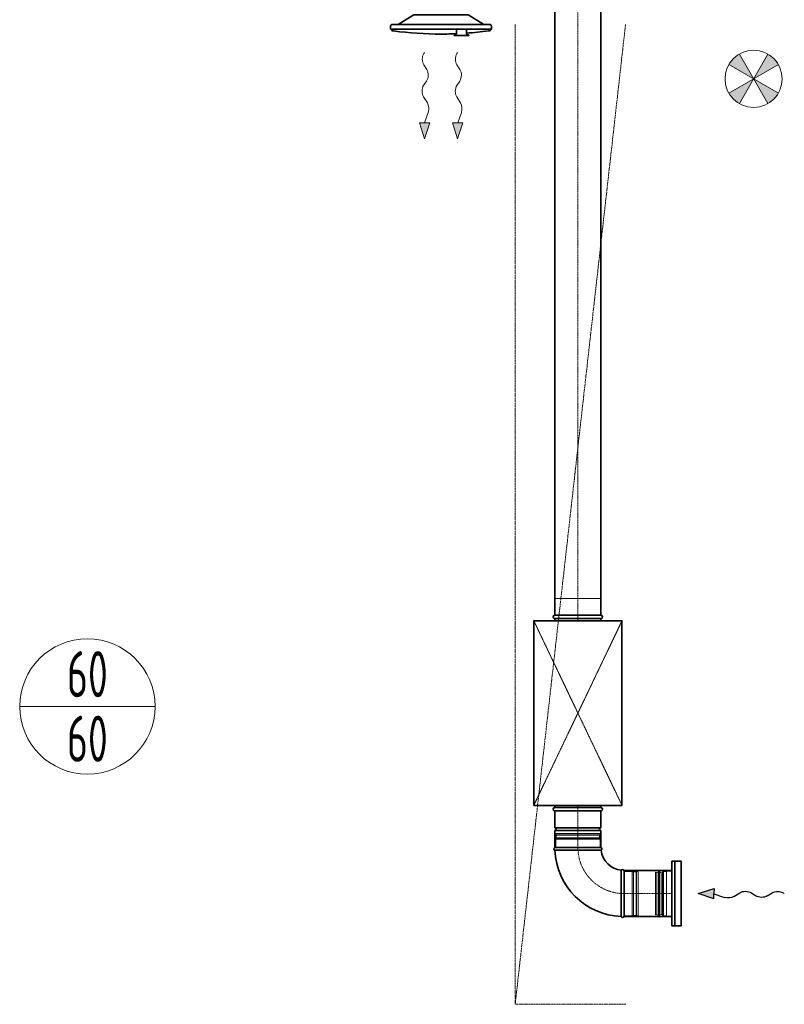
# Model space of a CAD drawing. Header units: millimetres. Extents: x 15940 to 92175, y -24684 to 227664.
# Tile 1 of 132: x 30292 to 32364, y -24684 to -22016. Entities that reach past the tile are written whole.
import ezdxf
from ezdxf.enums import TextEntityAlignment as Align

# ---------------------------------------------------------------- set-up
doc = ezdxf.new("R2010")
doc.units = ezdxf.units.MM
doc.header["$LTSCALE"] = 0.05
for name, pattern in [('ACAD_ISO02W100', [15, 12, -3]), ('ACAD_ISO05W100', [33, 24, -3, 0, -3, 0, -3]), ('ACAD_ISO10W100', [18, 12, -3, 0, -3]), ('phl_thick', [0])]:
    doc.linetypes.add(name, pattern=pattern)
doc.layers.get('0').update_dxf_attribs({"lineweight": 5})
for name, color, linetype, lineweight in [('VZT_05 ETA (ODVOD) - OBRYS', 6, 'Continuous', 35), ('VZT_06 ETA (ODVOD) - OSA', 6, 'ACAD_ISO10W100', 5), ('VZT_0B ETA (ODVOD)', 6, 'Continuous', 35), ('VZT_30 DISTRIBUČNÍ PRVKY - OBRYS', 1, 'Continuous', 35), ('VZT_35 TLUMIČE HLUKU - OBRYS', 1, 'Continuous', 35), ('VZT_36 TLUMIČE HLUKU - OSA', 1, 'ACAD_ISO10W100', 5), ('VZT_37 TLUMIČE HLUKU - DETAIL', 8, 'ACAD_ISO02W100', 5), ('VZT_50 POPIS - OBECNE', 7, 'Continuous', 13), ('VZT_52 POPIS - DISTRIBUCE', 7, 'Continuous', 5), ('VZT_POŽADAVKY NA STAVBU - PODHLEDY', 4, 'ACAD_ISO05W100', 5)]:
    doc.layers.add(name, color=color, linetype=linetype, lineweight=lineweight)
doc.layers.add('VZT_07 ETA (ODVOD) - NETISK', color=8, linetype='ACAD_ISO02W100', lineweight=5, plot=False)
doc.layers.add('VZT_39 TLUMIČE HLUKU - NETISK', color=8, linetype='ACAD_ISO02W100', lineweight=5, plot=False)
doc.styles.add('JS', font='isocp.shx', dxfattribs={"width": 0.6, "height": 125})

msp = doc.modelspace()

# ---------------------------------------------------------------- hatches: boundary and pattern name
h = msp.add_hatch(color=256)
h.dxf.hatch_style = 1
h.paths.add_polyline_path([(32348.1, -22137.9, 0.131652), (32319.7, -22109.5), (32280.9, -22176.7)])
h.paths.add_polyline_path([(32280.9, -22176.7), (32242.2, -22109.5, 0.065543), (32226.1, -22121.9, 0.065543), (32213.8, -22137.9)])
h.paths.add_polyline_path([(32280.9, -22176.7), (32213.8, -22215.4, 0.131652), (32242.2, -22243.8)])
h.paths.add_polyline_path([(32335.7, -22231.5, 0.065543), (32348.1, -22215.4), (32280.9, -22176.7), (32319.7, -22243.8, 0.065543)])

# ---------------------------------------------------------------- linework, layer by layer
at = {"lineweight": 13}
for p, q in [((31386.9, -22108.4), (31388.8, -22105.4)), ((31476.9, -22108.4), (31478.8, -22105.4))]:
    msp.add_line(p, q, dxfattribs=at)
at = {"color": 0, "lineweight": 13}
for p, q in [((31395.2, -22151.6), (31387, -22138.6)), ((31485.2, -22151.6), (31477, -22138.6)), ((31386.8, -22194.5), (31394.8, -22182.5)), ((31476.8, -22194.5), (31484.8, -22182.5)), ((31396.8, -22241.9), (31386.4, -22225.4)), ((31486.8, -22241.9), (31476.4, -22225.4)), ((31389.3, -22296), (31399.1, -22267.4)), ((31479.3, -22296), (31489.1, -22267.4)), ((31388.8, -22339), (31375.4, -22295.8)), ((31375.4, -22295.8), (31389.3, -22296)), ((31403.3, -22296.2), (31388.8, -22339)), ((31403.3, -22296.2), (31389.3, -22296)), ((31478.8, -22339), (31465.4, -22295.8)), ((31465.4, -22295.8), (31479.3, -22296)), ((31493.3, -22296.2), (31478.8, -22339)), ((31493.3, -22296.2), (31479.3, -22296))]:
    msp.add_line(p, q, dxfattribs=at)
for points in [[(32242.2, -22243.8), (32319.7, -22109.5)], [(32242.2, -22109.5), (32319.7, -22243.8)], [(32213.8, -22215.4), (32348.1, -22137.9)], [(32213.8, -22137.9), (32348.1, -22215.4)]]:
    msp.add_lwpolyline(points)
at = {"color": 8, "lineweight": 5}
for points in [[(32018.5, -24327.8), (32014.6, -24326.4), (32014.6, -24384)], [(32018.8, -24326.8), (32018.8, -24384)], [(32030.4, -24327.6), (32030.4, -24384)], [(32034.1, -24326), (32034.1, -24384)], [(32036.7, -24324), (32036.7, -24384)], [(32059.6, -24445), (32044.6, -24445), (32044.6, -24323), (32059.6, -24323)], [(32059.6, -24445), (32059.6, -24323)], [(32018.5, -24440.3), (32014.6, -24441.7), (32014.6, -24384)], [(32018.8, -24441.2), (32018.8, -24384)], [(32030.4, -24440.4), (32030.4, -24384)], [(32034.1, -24442.1), (32034.1, -24384)], [(32036.7, -24444), (32036.7, -24384)]]:
    msp.add_lwpolyline(points, dxfattribs=at)
for points in [[(32024.7, -24319.4), (32023.3, -24325.1, 0.060863), (32023.2, -24325.8), (32023.2, -24384)], [(32024.7, -24319.4), (32026.1, -24325.3, -0.058981), (32026.2, -24326), (32026.2, -24384)], [(32044.6, -24324), (32036.7, -24324, 0.291473), (32034.3, -24325.6, 0.291473)], [(32024.7, -24448.6), (32023.3, -24442.9, -0.060863), (32023.2, -24442.3), (32023.2, -24384)], [(32024.7, -24448.6), (32026.1, -24442.7, 0.058981), (32026.2, -24442.1), (32026.2, -24384)], [(32044.6, -24444), (32036.7, -24444, -0.291473), (32034.3, -24442.5, -0.291473)]]:
    msp.add_lwpolyline(points, format="xyb", dxfattribs=at)
msp.add_circle((32280.9, -22176.7), 77.5)
for centre, radius, start, end in [((32024, -24335.9), 10.5, 52.1622, 120.2824), ((32030.9, -24323.8), 3.88, 263.3265, 332.5007), ((32024, -24432.2), 10.5, 239.7176, 307.8378), ((32030.9, -24444.3), 3.88, 27.4993, 96.6735)]:
    msp.add_arc(centre, radius, start, end, dxfattribs=at)
at = {"color": 0, "lineweight": 13, "extrusion": (0, 0, -1)}
for centre, start_param, end_param in [((31396.6, -22123.2), 0.766537, 2.320574), ((31486.6, -22123.2), 0.766537, 2.320574), ((31385.7, -22166.9), 3.908129, 5.516649), ((31475.7, -22166.9), 3.908129, 5.516649), ((31395.9, -22210.1), 0.766537, 2.375056), ((31485.9, -22210.1), 0.766537, 2.375056), ((31387.3, -22257.3), 3.908129, 5.191299), ((31477.3, -22257.3), 3.908129, 5.191299)]:
    msp.add_ellipse(centre, major_axis=(-0.3, -21.5), ratio=0.625, start_param=start_param, end_param=end_param, dxfattribs=at)
at = {"color": 0, "lineweight": 13}
for points in [[(31403.3, -22296.2), (31375.4, -22295.8), (31388.8, -22339)], [(31493.3, -22296.2), (31465.4, -22295.8), (31478.8, -22339)]]:
    msp.add_solid(points, dxfattribs=at)
at = {"layer": 'VZT_05 ETA (ODVOD) - OBRYS'}
for p, q in [((31867.2, -24160), (31742.2, -24160)), ((31742.2, -24205.5), (31742.2, -24160)), ((31867.2, -24205.5), (31867.2, -24160)), ((31867.2, -24205.5), (31742.2, -24205.5)), ((31867.2, -24213.5), (31742.2, -24213.5)), ((31742.2, -24259), (31742.2, -24213.5)), ((31867.2, -24259), (31867.2, -24213.5)), ((31867.2, -24259), (31742.2, -24259)), ((31867.2, -24259), (31742.2, -24259)), ((31929.7, -24446.5), (31929.7, -24321.5))]:
    msp.add_line(p, q, dxfattribs=at)
at = {"layer": 'VZT_05 ETA (ODVOD) - OBRYS', "linetype": 'phl_thick'}
msp.add_line((32059.6, -24318.1), (32059.6, -24443.1), dxfattribs=at)
at = {"layer": 'VZT_05 ETA (ODVOD) - OBRYS'}
for points in [[(31742.2, -23630), (31742.2, -21463)], [(31867.2, -23630), (31867.2, -21463)], [(31929.7, -24321.5), (32059.6, -24321.5)], [(31929.7, -24446.5), (32059.6, -24446.5)]]:
    msp.add_lwpolyline(points, dxfattribs=at)
for centre, radius, start, end in [((31742.2, -24209.5), 4, 270, 90), ((31867.2, -24209.5), 4, 90, 270), ((31743.8, -24262.9), 4.17, 113.4678, 248.8928), ((31929.7, -24259), 187.5, 182.3607, 267.6393), ((31865.5, -24262.9), 4.17, 300.2981, 66.5322), ((31929.7, -24259), 62.5, 186.8302, 263.1698), ((31925.8, -24323.2), 4.17, 23.4678, 149.7019), ((31925.8, -24444.9), 4.17, 201.1072, 336.5322)]:
    msp.add_arc(centre, radius, start, end, dxfattribs=at)
for points, knots in [([(31867.6, -24266.5), (31867.6, -24266.5), (31866, -24266.5), (31859.9, -24266.5), (31855.4, -24266.5), (31844, -24266.6), (31837.2, -24266.6), (31822.2, -24266.7), (31814.1, -24266.7), (31797.8, -24266.7), (31789.7, -24266.7), (31774.5, -24266.7), (31767.5, -24266.7), (31755.7, -24266.7), (31751, -24266.7), (31744.4, -24266.8), (31742.6, -24266.8), (31742.3, -24266.8), (31742.3, -24266.8), (31742.3, -24266.8)], [0, 0, 0, 0, 24.235852, 24.235852, 48.531845, 48.531845, 73.024415, 73.024415, 97.570898, 97.570898, 122.078339, 122.078339, 146.53579, 146.53579, 170.957495, 170.957495, 195.359468, 195.359468, 197.168246, 197.168246, 197.168246, 197.168246]), ([(31922.2, -24321.1), (31922.2, -24321.1), (31922.2, -24321.1), (31922.2, -24321.5), (31922.2, -24321.8), (31922.2, -24322.8), (31922.2, -24323.6), (31922.2, -24326.8), (31922.2, -24329.9), (31922.1, -24338.8), (31922.1, -24345), (31922, -24359.1), (31922, -24366.9), (31922, -24383.2), (31922, -24391.4), (31922, -24407.2), (31922, -24414.7), (31921.9, -24427.9), (31921.9, -24433.5), (31921.9, -24440.5), (31921.9, -24442.6), (31921.9, -24445.6), (31921.9, -24446.4), (31921.9, -24446.4)], [197.067977, 197.067977, 197.067977, 197.067977, 201.792196, 201.792196, 209.190204, 209.190204, 218.040239, 218.040239, 237.760854, 237.760854, 262.206108, 262.206108, 286.831239, 286.831239, 311.323072, 311.323072, 335.946087, 335.946087, 360.704397, 360.704397, 377.088273, 377.088273, 394.105327, 394.105327, 394.105327, 394.105327])]:
    msp.add_open_spline(points, degree=3, knots=knots, dxfattribs=at)
at = {"layer": 'VZT_06 ETA (ODVOD) - OSA', "ltscale": 5}
for points in [[(31804.7, -21463), (31804.7, -23630)], [(32059.6, -24384), (31929.7, -24384)]]:
    msp.add_lwpolyline(points, dxfattribs=at)
at = {"layer": 'VZT_06 ETA (ODVOD) - OSA'}
msp.add_lwpolyline([(31804.7, -24259), (31804.7, -24160)], dxfattribs=at)
at = {"layer": 'VZT_06 ETA (ODVOD) - OSA', "ltscale": 0.3}
msp.add_lwpolyline([(31804.7, -24259), (31804.7, -24259, 0.414214), (31929.7, -24384), (31929.7, -24384)], format="xyb", dxfattribs=at)
at = {"layer": 'VZT_07 ETA (ODVOD) - NETISK', "ltscale": 0.4}
for p, q in [((31864.7, -24221), (31744.7, -24221)), ((31744.7, -24225), (31744.7, -24221)), ((31864.7, -24225), (31864.7, -24221)), ((31865.7, -24225.5), (31743.7, -24225.5)), ((31743.7, -24226), (31743.7, -24225.5)), ((31865.7, -24226), (31743.7, -24226)), ((31865.7, -24233), (31743.7, -24233)), ((31743.7, -24233.5), (31743.7, -24233)), ((31865.7, -24233.5), (31743.7, -24233.5)), ((31864.7, -24225), (31744.7, -24225)), ((31864.7, -24237), (31744.7, -24237)), ((31744.7, -24259), (31744.7, -24237)), ((31745.7, -24225.5), (31745.7, -24225)), ((31745.7, -24233), (31745.7, -24226)), ((31745.7, -24237), (31745.7, -24233.5)), ((31863.7, -24225.5), (31863.7, -24225)), ((31863.7, -24233), (31863.7, -24226)), ((31863.7, -24237), (31863.7, -24233.5)), ((31864.7, -24259), (31864.7, -24237)), ((31865.7, -24226), (31865.7, -24225.5)), ((31865.7, -24233.5), (31865.7, -24233)), ((31929.7, -24324), (31951.7, -24324)), ((31951.7, -24444), (31951.7, -24324)), ((31951.7, -24325), (31955.2, -24325)), ((31955.2, -24445), (31955.2, -24323)), ((31955.2, -24323), (31955.7, -24323)), ((31955.7, -24445), (31955.7, -24323)), ((31955.7, -24325), (31962.7, -24325)), ((31962.7, -24445), (31962.7, -24323)), ((31962.7, -24323), (31963.2, -24323)), ((31963.2, -24445), (31963.2, -24323)), ((31963.2, -24325), (31963.7, -24325)), ((31963.7, -24444), (31963.7, -24324)), ((31963.7, -24324), (31967.7, -24324)), ((31967.7, -24444), (31967.7, -24324)), ((31929.7, -24444), (31951.7, -24444)), ((31951.7, -24443), (31955.2, -24443)), ((31955.2, -24445), (31955.7, -24445)), ((31955.7, -24443), (31962.7, -24443)), ((31962.7, -24445), (31963.2, -24445)), ((31963.2, -24443), (31963.7, -24443)), ((31963.7, -24444), (31967.7, -24444))]:
    msp.add_line(p, q, dxfattribs=at)
at = {"layer": 'VZT_0B ETA (ODVOD)'}
msp.add_line((32059.6, -24321.5), (32059.6, -24446.5), dxfattribs=at)
at = {"layer": 'VZT_30 DISTRIBUČNÍ PRVKY - OBRYS'}
for points in [[(31549.9, -22029.4), (31509.5, -22004, 0.141374), (31507.4, -22003.4), (31360.1, -22003.4, 0.141374), (31358, -22004), (31317.7, -22029.4)], [(31297.3, -22042.4), (31570.3, -22042.4), (31570.3, -22033.2, 0.414214), (31566.4, -22029.4), (31301.1, -22029.4, 0.414214), (31297.3, -22033.2), (31297.3, -22042.4)], [(31433.8, -22055.4, -0.0327), (31305.2, -22046.9), (31302.2, -22046.3, -0.36397), (31299.8, -22043.4), (31299.8, -22042.4)], [(31433.8, -22055.4, 0.010645), (31475.7, -22054.4, 0.010645)], [(31503, -22042.4), (31503, -22054.8, 0.267949), (31503.2, -22055.2), (31509, -22058.5, -0.267949), (31509.2, -22058.9), (31509.2, -22059.5), (31469.6, -22059.5), (31469.6, -22058.9, -0.267949), (31469.8, -22058.5), (31475.5, -22055.2, 0.267949), (31475.7, -22054.8), (31475.7, -22042.4)], [(31503, -22052.9, 0.015115), (31562.3, -22046.9), (31565.3, -22046.3, 0.36397), (31567.8, -22043.4), (31567.8, -22042.4)]]:
    msp.add_lwpolyline(points, format="xyb", dxfattribs=at)
msp.add_lwpolyline([(32084.6, -24471.5), (32084.6, -24296.5), (32059.6, -24296.5), (32059.6, -24471.5)], close=True, dxfattribs=at)
msp.add_lwpolyline([(32067.5, -24296.5), (32067.5, -24471.5)], dxfattribs=at)
at = {"layer": 'VZT_35 TLUMIČE HLUKU - OBRYS'}
for p, q in [((31867.2, -23630), (31742.2, -23630)), ((31867.2, -24160), (31742.2, -24160))]:
    msp.add_line(p, q, dxfattribs=at)
msp.add_lwpolyline([(31685.2, -24145), (31685.2, -23645), (31924.2, -23645), (31924.2, -24145)], close=True, dxfattribs=at)
for points in [[(31867.2, -23639), (31742.2, -23639)], [(31742.2, -23639), (31742.2, -23645)], [(31867.2, -23639), (31867.2, -23645)], [(31742.2, -24151), (31742.2, -24145)], [(31867.2, -24151), (31742.2, -24151)], [(31867.2, -24151), (31867.2, -24145)]]:
    msp.add_lwpolyline(points, dxfattribs=at)
for centre, start, end in [((31742.2, -23634.5), 90, 270), ((31867.2, -23634.5), 270, 90), ((31742.2, -24155.5), 90, 270), ((31867.2, -24155.5), 270, 90)]:
    msp.add_arc(centre, 4.5, start, end, dxfattribs=at)
at = {"layer": 'VZT_36 TLUMIČE HLUKU - OSA', "ltscale": 5}
for points in [[(31804.7, -23630), (31804.7, -23645)], [(31804.7, -24160), (31804.7, -24145)]]:
    msp.add_lwpolyline(points, dxfattribs=at)
at = {"layer": 'VZT_37 TLUMIČE HLUKU - DETAIL', "lineweight": 5}
for points in [[(31685.2, -24145), (31924.2, -23645)], [(31685.2, -23645), (31924.2, -24145)]]:
    msp.add_lwpolyline(points, dxfattribs=at)
at = {"layer": 'VZT_39 TLUMIČE HLUKU - NETISK', "ltscale": 2}
for points in [[(31867.2, -23630), (31867.2, -23585), (31742.2, -23585), (31742.2, -23630)], [(31867.2, -24160), (31867.2, -24205), (31742.2, -24205), (31742.2, -24160)]]:
    msp.add_lwpolyline(points, dxfattribs=at)
at = {"layer": 'VZT_50 POPIS - OBECNE', "color": 0, "lineweight": -2}
for p, q in [((32130.4, -24384), (32173.6, -24370.7)), ((32173.6, -24370.7), (32173.4, -24384.6)), ((32227.4, -24392.1), (32243.9, -24381.7)), ((32274.9, -24382.1), (32286.8, -24390)), ((32317.8, -24390.5), (32330.8, -24382.3)), ((32173.2, -24398.6), (32130.4, -24384)), ((32173.2, -24398.6), (32173.4, -24384.6)), ((32173.4, -24384.6), (32202, -24394.3))]:
    msp.add_line(p, q, dxfattribs=at)
at = {"layer": 'VZT_50 POPIS - OBECNE'}
msp.add_line((32360.9, -24382.2), (32364, -24384), dxfattribs=at)
at = {"layer": 'VZT_50 POPIS - OBECNE', "color": 0, "lineweight": -2, "extrusion": (0, 0, -1)}
for centre, start_param, end_param in [((32259.3, -24391.2), 0.766537, 2.375056), ((32346.1, -24391.8), 0.766537, 2.320574), ((32212.1, -24382.5), 3.908129, 5.191299), ((32302.4, -24380.9), 3.908129, 5.516649)]:
    msp.add_ellipse(centre, major_axis=(-21.5, 0.3), ratio=0.625, start_param=start_param, end_param=end_param, dxfattribs=at)
at = {"layer": 'VZT_50 POPIS - OBECNE', "color": 0, "lineweight": -2}
msp.add_solid([(32173.2, -24398.6), (32173.6, -24370.7), (32130.4, -24384)], dxfattribs=at)
at = {"layer": 'VZT_52 POPIS - DISTRIBUCE'}
msp.add_line((30292.3, -23877.1), (30659.1, -23877.1), dxfattribs=at)
msp.add_circle((30475.7, -23877.1), 183.4, dxfattribs=at)
at = {"layer": 'VZT_POŽADAVKY NA STAVBU - PODHLEDY', "ltscale": 4}
for p, q in [((31634.8, -24684.1), (31933.8, -22029.5)), ((31634.8, -24684.1), (31634.8, -22029.5)), ((31934.8, -24684.1), (31634.8, -24684.1))]:
    msp.add_line(p, q, dxfattribs=at)

# ---------------------------------------------------------------- texts
at = {"layer": 'VZT_52 POPIS - DISTRIBUCE', "ltscale": 50, "style": 'JS', "width": 0.7}
for p in [(30475.7, -23789.6), (30475.7, -23964.6)]:
    msp.add_text('60', height=125, dxfattribs=at).set_placement(p, align=Align.MIDDLE_CENTER)

doc.saveas('drawing.dxf')
